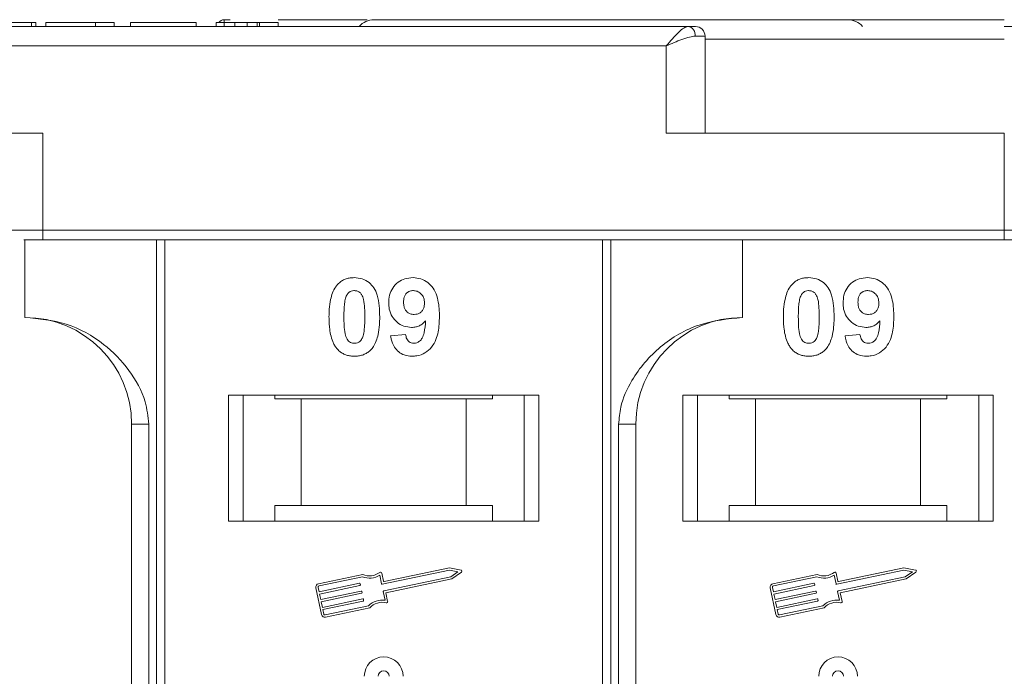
# Model space of a CAD drawing. Header units: millimetres. Extents: x 2098 to 3561, y 550 to 1583.
# Tile 20 of 84: x 2821 to 2872, y 862 to 896. Entities that reach past the tile are written whole.
import ezdxf

# ---------------------------------------------------------------- set-up
doc = ezdxf.new("R2010")
doc.units = ezdxf.units.MM

msp = doc.modelspace()

# ---------------------------------------------------------------- linework, layer by layer
at = {"color": 7, "linetype": 'Continuous', "lineweight": 15}
for p, q in [((2831.859, 895.7), (2831.555, 895.7)), ((2831.555, 895.7), (2831.555, 895.7)), ((2855.465, 895.35), (2804.776, 895.35)), ((2821.617, 895.35), (2821.617, 895.55)), ((2821.84, 895.55), (2821.84, 895.35)), ((2831.205, 895.35), (2821.84, 895.35)), ((2822.353, 895.55), (2822.353, 895.35)), ((2822.353, 895.55), (2824.917, 895.55)), ((2824.917, 895.55), (2824.917, 895.35)), ((2824.917, 895.55), (2825.878, 895.55)), ((2825.878, 895.55), (2825.878, 895.35)), ((2826.712, 895.55), (2830.109, 895.55)), ((2826.712, 895.55), (2826.712, 895.35)), ((2830.109, 895.55), (2830.109, 895.35)), ((2831.135, 895.55), (2831.135, 895.35)), ((2831.135, 895.55), (2832.096, 895.55)), ((2832.096, 895.35), (2832.096, 895.55)), ((2832.733, 895.35), (2832.733, 895.55)), ((2833.248, 895.35), (2833.248, 895.55)), ((2833.378, 895.35), (2833.378, 895.55)), ((2833.378, 895.55), (2834.34, 895.55)), ((2834.34, 895.55), (2834.34, 895.35)), ((2898.205, 895.35), (2871.776, 895.35)), ((2856.347, 894.85), (2855.838, 894.85)), ((2856.347, 889.85), (2856.347, 894.85)), ((2871.776, 894.7), (2856.347, 894.7)), ((2804.776, 894.35), (2854.347, 894.35)), ((2854.347, 894.35), (2854.347, 889.85)), ((2822.204, 889.85), (2804.776, 889.85)), ((2822.204, 884.85), (2822.204, 889.85)), ((2854.347, 889.85), (2871.776, 889.85)), ((2871.776, 889.85), (2871.776, 884.85)), ((2822.204, 884.85), (2820.204, 884.85)), ((2871.776, 884.85), (2822.204, 884.85)), ((2822.204, 884.85), (2822.204, 884.35)), ((2871.776, 884.85), (2871.776, 884.35)), ((2890.339, 884.85), (2871.776, 884.85)), ((2821.276, 884.35), (2821.276, 880.35)), ((2822.204, 884.35), (2871.776, 884.35)), ((2828.069, 884.35), (2828.069, 846.85)), ((2828.488, 846.85), (2828.488, 884.35)), ((2851.064, 884.35), (2851.064, 846.85)), ((2851.483, 846.85), (2851.483, 884.35)), ((2858.276, 880.35), (2858.276, 884.35)), ((2840.135, 879.394), (2840.904, 879.479)), ((2863.564, 879.394), (2864.334, 879.479)), ((2847.776, 876.35), (2831.776, 876.35)), ((2831.776, 876.35), (2831.776, 869.85)), ((2832.526, 869.85), (2832.526, 876.35)), ((2834.162, 876.15), (2834.162, 876.35)), ((2845.39, 876.35), (2845.39, 876.15)), ((2847.026, 876.35), (2847.026, 869.85)), ((2847.776, 869.85), (2847.776, 876.35)), ((2871.205, 876.35), (2855.205, 876.35)), ((2855.205, 876.35), (2855.205, 869.85)), ((2855.955, 869.85), (2855.955, 876.35)), ((2857.592, 876.15), (2857.592, 876.35)), ((2868.819, 876.35), (2868.819, 876.15)), ((2870.455, 876.35), (2870.455, 869.85)), ((2871.205, 869.85), (2871.205, 876.35)), ((2834.162, 876.15), (2835.526, 876.15)), ((2835.526, 876.15), (2835.526, 870.65)), ((2844.026, 876.15), (2835.526, 876.15)), ((2844.026, 870.65), (2844.026, 876.15)), ((2844.026, 876.15), (2845.39, 876.15)), ((2857.592, 876.15), (2858.955, 876.15)), ((2858.955, 876.15), (2858.955, 870.65)), ((2867.455, 876.15), (2858.955, 876.15)), ((2867.455, 870.65), (2867.455, 876.15)), ((2867.455, 876.15), (2868.819, 876.15)), ((2826.776, 874.85), (2827.661, 874.85)), ((2826.776, 874.85), (2826.776, 846.85)), ((2827.661, 846.85), (2827.661, 874.85)), ((2851.891, 874.85), (2851.891, 846.85)), ((2852.776, 874.85), (2851.891, 874.85)), ((2852.776, 846.85), (2852.776, 874.85)), ((2834.162, 870.65), (2834.162, 869.85)), ((2835.526, 870.65), (2834.162, 870.65)), ((2844.026, 870.65), (2835.526, 870.65)), ((2845.39, 870.65), (2844.026, 870.65)), ((2845.39, 869.85), (2845.39, 870.65)), ((2858.955, 870.65), (2857.592, 870.65)), ((2857.592, 870.65), (2857.592, 869.85)), ((2867.455, 870.65), (2858.955, 870.65)), ((2868.819, 870.65), (2867.455, 870.65)), ((2868.819, 869.85), (2868.819, 870.65)), ((2831.776, 869.85), (2847.776, 869.85)), ((2855.205, 869.85), (2871.205, 869.85)), ((2839.759, 866.758), (2839.671, 867.174)), ((2843.164, 867.328), (2839.703, 866.596)), ((2843.164, 867.447), (2839.794, 866.736)), ((2843.765, 867.33), (2843.164, 867.447)), ((2843.606, 867.241), (2843.164, 867.328)), ((2843.237, 866.983), (2843.606, 867.241)), ((2843.285, 866.873), (2843.787, 867.224)), ((2863.188, 866.758), (2863.101, 867.174)), ((2866.594, 867.328), (2863.133, 866.596)), ((2866.593, 867.447), (2863.223, 866.736)), ((2867.194, 867.33), (2866.593, 867.447)), ((2867.036, 867.241), (2866.594, 867.328)), ((2866.667, 866.983), (2867.036, 867.241)), ((2866.714, 866.873), (2867.216, 867.224)), ((2838.694, 867.103), (2836.415, 866.622)), ((2838.682, 866.981), (2836.44, 866.507)), ((2836.443, 866.208), (2838.525, 866.648)), ((2839.668, 866.619), (2839.574, 867.063)), ((2839.776, 866.252), (2843.237, 866.983)), ((2839.886, 866.155), (2843.285, 866.873)), ((2862.123, 867.103), (2859.845, 866.622)), ((2862.112, 866.981), (2859.869, 866.507)), ((2859.872, 866.208), (2861.955, 866.648)), ((2863.098, 866.619), (2863.004, 867.063)), ((2863.205, 866.252), (2866.667, 866.983)), ((2863.316, 866.155), (2866.714, 866.873)), ((2836.279, 866.413), (2836.571, 865.034)), ((2836.394, 866.437), (2836.443, 866.208)), ((2838.55, 866.533), (2836.467, 866.093)), ((2836.528, 865.805), (2838.61, 866.245)), ((2838.635, 866.131), (2836.552, 865.691)), ((2838.56, 866.625), (2838.572, 866.567)), ((2838.645, 866.223), (2838.657, 866.165)), ((2839.847, 865.773), (2839.753, 866.217)), ((2839.98, 865.71), (2839.886, 866.155)), ((2859.709, 866.413), (2860, 865.034)), ((2859.824, 866.437), (2859.872, 866.208)), ((2861.979, 866.533), (2859.897, 866.093)), ((2859.957, 865.805), (2862.04, 866.245)), ((2862.064, 866.131), (2859.982, 865.691)), ((2861.99, 866.625), (2862.002, 866.567)), ((2862.075, 866.223), (2862.087, 866.165)), ((2863.277, 865.773), (2863.183, 866.217)), ((2863.41, 865.71), (2863.316, 866.155)), ((2836.467, 866.093), (2836.528, 865.805)), ((2836.552, 865.691), (2836.613, 865.403)), ((2836.613, 865.403), (2838.695, 865.843)), ((2838.72, 865.728), (2836.637, 865.288)), ((2838.73, 865.821), (2838.742, 865.763)), ((2859.897, 866.093), (2859.957, 865.805)), ((2859.982, 865.691), (2860.042, 865.403)), ((2860.042, 865.403), (2862.125, 865.843)), ((2862.149, 865.728), (2860.067, 865.288)), ((2862.16, 865.821), (2862.172, 865.763)), ((2836.637, 865.288), (2836.686, 865.059)), ((2836.755, 865.013), (2838.998, 865.487)), ((2836.779, 864.898), (2839.058, 865.38)), ((2860.067, 865.288), (2860.115, 865.059)), ((2860.185, 865.013), (2862.427, 865.487)), ((2860.209, 864.898), (2862.487, 865.38))]:
    msp.add_line(p, q, dxfattribs=at)
for centre, radius, start, end in [((2831.555, 895.35), 0.35, 89.9982, 145.1492), ((2839.276, 894.7), 1, 90, 139.4584), ((2863.705, 894.7), 1, 40.5416, 90), ((2855.391, 894.906), 0.451, 352.9187, 80.4798), ((2855.847, 894.85), 0.5, 0, 90), ((2821.276, 874.85), 5.5, 0, 90), ((2858.276, 874.85), 5.5, 90, 180), ((2839.047, 867.901), 0.873, 246.112, 307.4447), ((2839.614, 867.162), 0.0587, 11.9297, 127.4447), ((2843.753, 867.272), 0.0587, 304.9512, 78.9082), ((2862.477, 867.901), 0.873, 246.112, 307.4447), ((2863.043, 867.162), 0.0587, 11.9297, 127.4447), ((2867.183, 867.272), 0.0587, 304.9512, 78.9082), ((2838.531, 866.619), 0.0294, 11.9297, 101.9297), ((2839.047, 867.901), 0.99, 248.3704, 302.1664), ((2839.788, 866.764), 0.0294, 191.9297, 281.9297), ((2861.961, 866.619), 0.0294, 11.9297, 101.9297), ((2862.477, 867.901), 0.99, 248.3704, 302.1664), ((2863.217, 866.764), 0.0294, 191.9297, 281.9297), ((2836.452, 866.45), 0.176, 101.9297, 191.9297), ((2836.452, 866.45), 0.0587, 101.9297, 191.9297), ((2838.544, 866.561), 0.0294, 281.9297, 11.9297), ((2838.616, 866.217), 0.0294, 11.9297, 101.9297), ((2838.629, 866.159), 0.0294, 281.9297, 11.9297), ((2839.697, 866.625), 0.0294, 191.9297, 281.9297), ((2839.782, 866.223), 0.0294, 101.9297, 191.9297), ((2859.881, 866.45), 0.176, 101.9297, 191.9297), ((2859.881, 866.45), 0.0587, 101.9297, 191.9297), ((2861.973, 866.561), 0.0294, 281.9297, 11.9297), ((2862.046, 866.217), 0.0294, 11.9297, 101.9297), ((2862.058, 866.159), 0.0294, 281.9297, 11.9297), ((2863.126, 866.625), 0.0294, 191.9297, 281.9297), ((2863.211, 866.223), 0.0294, 101.9297, 191.9297), ((2838.701, 865.815), 0.0294, 11.9297, 101.9297), ((2838.714, 865.757), 0.0294, 281.9297, 11.9297), ((2839.704, 864.793), 0.99, 81.693, 135.489), ((2839.704, 864.793), 0.873, 76.4147, 137.7474), ((2839.923, 865.698), 0.0587, 256.4147, 11.9297), ((2862.131, 865.815), 0.0294, 11.9297, 101.9297), ((2862.143, 865.757), 0.0294, 281.9297, 11.9297), ((2863.133, 864.793), 0.99, 81.693, 135.489), ((2863.133, 864.793), 0.873, 76.4147, 137.7474), ((2863.352, 865.698), 0.0587, 256.4147, 11.9297), ((2836.743, 865.071), 0.176, 191.9297, 281.9297), ((2836.743, 865.071), 0.0587, 191.9297, 281.9297), ((2860.173, 865.071), 0.176, 191.9297, 281.9297), ((2860.173, 865.071), 0.0587, 191.9297, 281.9297), ((2839.776, 861.85), 1, 0, 180), ((2863.205, 861.85), 1, 0, 180), ((2839.776, 861.85), 0.285, 0, 180), ((2863.205, 861.85), 0.285, 0, 180)]:
    msp.add_arc(centre, radius, start, end, dxfattribs=at)
for points, knots in [([(2831.555, 895.7), (2831.556, 895.693), (2831.556, 895.68), (2831.555, 895.576), (2831.555, 895.464), (2831.548, 895.368), (2831.547, 895.35)], [0, 0, 0, 0, 0.316913, 0.576202, 0.920428, 1, 1, 1, 1]), ([(2838.926, 895.7), (2837.785, 895.7), (2836.273, 895.7), (2834.722, 895.7), (2834.34, 895.7)], [0, 0, 0, 0, 0.753822, 1, 1, 1, 1]), ([(2871.776, 895.7), (2870.455, 895.7), (2867.771, 895.7), (2863.749, 895.7), (2860.071, 895.7), (2856.8, 895.7), (2853.941, 895.7), (2851.247, 895.7), (2847.926, 895.7), (2845.101, 895.7), (2842.869, 895.7), (2841.378, 895.7), (2840.197, 895.7), (2839.417, 895.7), (2839.322, 895.7), (2839.276, 895.7)], [0, 0, 0, 0, 0.077646, 0.157699, 0.239994, 0.304338, 0.368672, 0.434385, 0.500088, 0.631328, 0.695673, 0.760006, 0.84231, 0.922361, 1, 1, 1, 1]), ([(2821.617, 895.55), (2821.557, 895.55), (2821.437, 895.55), (2821.12, 895.55), (2820.799, 895.55), (2820.558, 895.55), (2820.529, 895.55)], [0, 0, 0, 0, 0.250896, 0.502166, 0.940512, 1, 1, 1, 1]), ([(2821.84, 895.55), (2821.839, 895.55), (2821.839, 895.55), (2821.824, 895.55), (2821.799, 895.55), (2821.758, 895.55), (2821.701, 895.55), (2821.645, 895.55), (2821.617, 895.55)], [0, 0, 0, 0, 0.15395, 0.308181, 0.478699, 0.649961, 0.824203, 1, 1, 1, 1]), ([(2832.733, 895.55), (2832.646, 895.55), (2832.507, 895.55), (2832.332, 895.55), (2832.212, 895.55), (2832.102, 895.55), (2832.099, 895.55), (2832.096, 895.55)], [0, 0, 0, 0, 0.189329, 0.302222, 0.415612, 0.548732, 1, 1, 1, 1]), ([(2833.248, 895.55), (2833.208, 895.55), (2833.132, 895.55), (2832.962, 895.55), (2832.827, 895.55), (2832.75, 895.55), (2832.733, 895.55)], [0, 0, 0, 0, 0.330398, 0.624767, 0.917361, 1, 1, 1, 1]), ([(2833.378, 895.55), (2833.377, 895.55), (2833.374, 895.55), (2833.364, 895.55), (2833.35, 895.55), (2833.329, 895.55), (2833.3, 895.55), (2833.266, 895.55), (2833.248, 895.55)], [0, 0, 0, 0, 0.155996, 0.312125, 0.480895, 0.650212, 0.823248, 1, 1, 1, 1]), ([(2854.347, 894.35), (2854.453, 894.473), (2854.665, 894.718), (2854.975, 895.048), (2855.254, 895.298), (2855.398, 895.334), (2855.465, 895.35)], [0, 0, 0, 0, 0.251131, 0.501805, 0.765641, 1, 1, 1, 1]), ([(2855.838, 894.85), (2855.743, 894.841), (2855.534, 894.819), (2855.035, 894.647), (2854.617, 894.467), (2854.347, 894.35)], [0, 0, 0, 0, 0.227063, 0.501587, 1, 1, 1, 1]), ([(2821.223, 884.35), (2821.243, 884.35), (2821.375, 884.35), (2821.721, 884.35), (2822.046, 884.35), (2822.204, 884.35)], [0, 0, 0, 0, 0.086648, 0.555949, 1, 1, 1, 1]), ([(2871.776, 884.35), (2873.117, 884.35), (2875.842, 884.35), (2879.925, 884.35), (2883.664, 884.35), (2886.973, 884.35), (2889.222, 884.35), (2890.386, 884.35), (2890.659, 884.35)], [0, 0, 0, 0, 0.199904, 0.406008, 0.617917, 0.783559, 0.949228, 1, 1, 1, 1]), ([(2837.351, 881.995), (2837.396, 882.046), (2837.486, 882.147), (2837.655, 882.263), (2837.843, 882.346), (2838.012, 882.384), (2838.154, 882.399), (2838.227, 882.401), (2838.263, 882.402)], [0, 0, 0, 0, 0.193776, 0.3936, 0.587864, 0.788908, 0.894169, 1, 1, 1, 1]), ([(2838.263, 882.402), (2838.398, 882.391), (2838.67, 882.371), (2839.023, 882.173), (2839.294, 881.879), (2839.546, 881.279), (2839.56, 880.756), (2839.571, 880.37)], [0, 0, 0, 0, 0.147566, 0.296688, 0.431278, 0.580404, 1, 1, 1, 1]), ([(2840.032, 881.097), (2840.04, 881.232), (2840.055, 881.502), (2840.223, 881.881), (2840.502, 882.177), (2840.873, 882.372), (2841.148, 882.391), (2841.29, 882.402)], [0, 0, 0, 0, 0.197927, 0.397728, 0.597413, 0.790584, 1, 1, 1, 1]), ([(2841.29, 882.402), (2841.426, 882.391), (2841.697, 882.37), (2842.058, 882.167), (2842.349, 881.862), (2842.589, 881.327), (2842.643, 880.818), (2842.647, 880.463), (2842.648, 880.404)], [0, 0, 0, 0, 0.148288, 0.297745, 0.443713, 0.607791, 0.934708, 1, 1, 1, 1]), ([(2860.781, 881.995), (2860.825, 882.046), (2860.915, 882.147), (2861.084, 882.263), (2861.273, 882.346), (2861.442, 882.384), (2861.583, 882.399), (2861.656, 882.401), (2861.693, 882.402)], [0, 0, 0, 0, 0.193776, 0.3936, 0.587864, 0.788908, 0.894169, 1, 1, 1, 1]), ([(2861.693, 882.402), (2861.828, 882.391), (2862.1, 882.371), (2862.452, 882.173), (2862.723, 881.879), (2862.975, 881.279), (2862.99, 880.756), (2863, 880.37)], [0, 0, 0, 0, 0.147566, 0.296688, 0.431278, 0.580404, 1, 1, 1, 1]), ([(2863.462, 881.097), (2863.469, 881.232), (2863.485, 881.502), (2863.652, 881.881), (2863.932, 882.177), (2864.303, 882.372), (2864.577, 882.391), (2864.72, 882.402)], [0, 0, 0, 0, 0.197927, 0.397728, 0.597413, 0.790584, 1, 1, 1, 1]), ([(2864.72, 882.402), (2864.855, 882.391), (2865.127, 882.37), (2865.487, 882.167), (2865.779, 881.862), (2866.018, 881.327), (2866.073, 880.818), (2866.077, 880.463), (2866.077, 880.404)], [0, 0, 0, 0, 0.148288, 0.297745, 0.443713, 0.607791, 0.934708, 1, 1, 1, 1]), ([(2836.955, 880.378), (2836.958, 880.511), (2836.963, 880.814), (2837.035, 881.344), (2837.175, 881.766), (2837.334, 881.973), (2837.351, 881.995)], [0, 0, 0, 0, 0.2367308, 0.5375555, 0.9496679, 1, 1, 1, 1]), ([(2860.385, 880.378), (2860.387, 880.511), (2860.392, 880.814), (2860.464, 881.344), (2860.605, 881.766), (2860.763, 881.973), (2860.781, 881.995)], [0, 0, 0, 0, 0.236731, 0.537555, 0.949668, 1, 1, 1, 1]), ([(2837.81, 881.342), (2837.834, 881.412), (2837.872, 881.524), (2837.98, 881.649), (2838.104, 881.716), (2838.203, 881.732), (2838.257, 881.735), (2838.263, 881.735)], [0, 0, 0, 0, 0.334804, 0.542561, 0.750382, 0.970721, 1, 1, 1, 1]), ([(2838.263, 881.735), (2838.32, 881.729), (2838.422, 881.72), (2838.554, 881.643), (2838.667, 881.495), (2838.763, 881.221), (2838.797, 880.829), (2838.8, 880.529), (2838.802, 880.378)], [0, 0, 0, 0, 0.104614, 0.188814, 0.273512, 0.444127, 0.719481, 1, 1, 1, 1]), ([(2840.802, 881.136), (2840.806, 881.223), (2840.812, 881.361), (2840.887, 881.54), (2840.996, 881.648), (2841.139, 881.722), (2841.246, 881.73), (2841.306, 881.735)], [0, 0, 0, 0, 0.29132, 0.465539, 0.641632, 0.798664, 1, 1, 1, 1]), ([(2841.306, 881.735), (2841.373, 881.728), (2841.51, 881.714), (2841.684, 881.597), (2841.813, 881.439), (2841.87, 881.256), (2841.876, 881.135), (2841.878, 881.08)], [0, 0, 0, 0, 0.207955, 0.420406, 0.62732, 0.827707, 1, 1, 1, 1]), ([(2861.24, 881.342), (2861.263, 881.412), (2861.301, 881.524), (2861.41, 881.649), (2861.533, 881.716), (2861.632, 881.732), (2861.686, 881.735), (2861.693, 881.735)], [0, 0, 0, 0, 0.334804, 0.542561, 0.750382, 0.970721, 1, 1, 1, 1]), ([(2861.693, 881.735), (2861.749, 881.729), (2861.852, 881.72), (2861.983, 881.643), (2862.096, 881.495), (2862.192, 881.221), (2862.226, 880.829), (2862.229, 880.529), (2862.231, 880.378)], [0, 0, 0, 0, 0.104614, 0.188814, 0.273512, 0.444127, 0.719481, 1, 1, 1, 1]), ([(2864.231, 881.136), (2864.235, 881.223), (2864.242, 881.361), (2864.316, 881.54), (2864.425, 881.648), (2864.568, 881.722), (2864.675, 881.73), (2864.735, 881.735)], [0, 0, 0, 0, 0.29132, 0.465539, 0.641632, 0.798664, 1, 1, 1, 1]), ([(2864.735, 881.735), (2864.803, 881.728), (2864.94, 881.714), (2865.114, 881.597), (2865.242, 881.439), (2865.3, 881.256), (2865.305, 881.135), (2865.308, 881.08)], [0, 0, 0, 0, 0.207955, 0.420406, 0.62732, 0.827707, 1, 1, 1, 1]), ([(2837.725, 880.378), (2837.725, 880.444), (2837.726, 880.578), (2837.732, 880.758), (2837.742, 880.919), (2837.756, 881.061), (2837.775, 881.203), (2837.798, 881.296), (2837.81, 881.342)], [0, 0, 0, 0, 0.2059417, 0.4119594, 0.558149, 0.7045024, 0.8518015, 1, 1, 1, 1]), ([(2841.214, 879.838), (2841.079, 879.85), (2840.806, 879.875), (2840.456, 880.091), (2840.188, 880.397), (2840.05, 880.751), (2840.038, 880.993), (2840.032, 881.097)], [0, 0, 0, 0, 0.210189, 0.421773, 0.623603, 0.837034, 1, 1, 1, 1]), ([(2841.344, 880.504), (2841.276, 880.51), (2841.151, 880.521), (2840.987, 880.615), (2840.876, 880.746), (2840.811, 880.927), (2840.805, 881.058), (2840.802, 881.136)], [0, 0, 0, 0, 0.213937, 0.398075, 0.583091, 0.751666, 1, 1, 1, 1]), ([(2841.878, 881.08), (2841.874, 881), (2841.866, 880.867), (2841.78, 880.698), (2841.659, 880.589), (2841.51, 880.515), (2841.399, 880.508), (2841.344, 880.504)], [0, 0, 0, 0, 0.2673945, 0.4472142, 0.6271221, 0.8130653, 1, 1, 1, 1]), ([(2861.154, 880.378), (2861.155, 880.444), (2861.156, 880.578), (2861.161, 880.758), (2861.171, 880.919), (2861.186, 881.061), (2861.204, 881.203), (2861.228, 881.296), (2861.24, 881.342)], [0, 0, 0, 0, 0.205942, 0.411959, 0.558149, 0.704502, 0.851801, 1, 1, 1, 1]), ([(2864.644, 879.838), (2864.508, 879.85), (2864.236, 879.875), (2863.885, 880.091), (2863.618, 880.397), (2863.479, 880.751), (2863.467, 880.993), (2863.462, 881.097)], [0, 0, 0, 0, 0.210189, 0.421773, 0.623603, 0.837034, 1, 1, 1, 1]), ([(2864.773, 880.504), (2864.706, 880.51), (2864.58, 880.521), (2864.417, 880.615), (2864.305, 880.746), (2864.24, 880.927), (2864.234, 881.058), (2864.231, 881.136)], [0, 0, 0, 0, 0.213937, 0.398075, 0.583091, 0.751666, 1, 1, 1, 1]), ([(2865.308, 881.08), (2865.303, 881), (2865.296, 880.867), (2865.209, 880.698), (2865.089, 880.589), (2864.939, 880.515), (2864.829, 880.508), (2864.773, 880.504)], [0, 0, 0, 0, 0.2673945, 0.4472142, 0.6271221, 0.8130653, 1, 1, 1, 1]), ([(2827.661, 874.85), (2827.618, 875.241), (2827.506, 876.24), (2826.683, 877.694), (2825.313, 879.107), (2823.448, 880.143), (2821.997, 880.282), (2821.276, 880.35)], [0, 0, 0, 0, 0.125713, 0.321276, 0.524466, 0.763484, 1, 1, 1, 1]), ([(2837.348, 878.761), (2837.309, 878.816), (2837.229, 878.925), (2837.121, 879.162), (2837.031, 879.47), (2836.981, 879.807), (2836.959, 880.111), (2836.957, 880.289), (2836.955, 880.378)], [0, 0, 0, 0, 0.118441, 0.239346, 0.459593, 0.684925, 0.84224, 1, 1, 1, 1]), ([(2838.263, 879.017), (2838.195, 879.025), (2838.085, 879.038), (2837.956, 879.126), (2837.852, 879.279), (2837.759, 879.554), (2837.731, 879.944), (2837.727, 880.232), (2837.725, 880.378)], [0, 0, 0, 0, 0.12537, 0.20229, 0.279179, 0.464758, 0.730582, 1, 1, 1, 1]), ([(2838.802, 880.378), (2838.801, 880.311), (2838.8, 880.178), (2838.794, 879.997), (2838.784, 879.835), (2838.77, 879.693), (2838.752, 879.55), (2838.728, 879.456), (2838.716, 879.41)], [0, 0, 0, 0, 0.20527, 0.410616, 0.55715, 0.703844, 0.851471, 1, 1, 1, 1]), ([(2839.571, 880.37), (2839.568, 880.236), (2839.563, 879.933), (2839.493, 879.414), (2839.354, 878.994), (2839.198, 878.787), (2839.175, 878.757)], [0, 0, 0, 0, 0.237281, 0.538591, 0.932677, 1, 1, 1, 1]), ([(2842.648, 880.404), (2842.645, 880.271), (2842.636, 879.869), (2842.545, 879.314), (2842.267, 878.805), (2841.92, 878.503), (2841.551, 878.365), (2841.317, 878.354), (2841.233, 878.35)], [0, 0, 0, 0, 0.142337, 0.429127, 0.589943, 0.751205, 0.909895, 1, 1, 1, 1]), ([(2858.276, 880.35), (2857.516, 880.274), (2855.996, 880.121), (2853.974, 878.931), (2852.642, 877.381), (2851.982, 875.937), (2851.915, 875.144), (2851.891, 874.85)], [0, 0, 0, 0, 0.249096, 0.498243, 0.745205, 0.90541, 1, 1, 1, 1]), ([(2860.777, 878.761), (2860.738, 878.816), (2860.659, 878.925), (2860.551, 879.162), (2860.46, 879.47), (2860.411, 879.807), (2860.388, 880.111), (2860.386, 880.289), (2860.385, 880.378)], [0, 0, 0, 0, 0.1184406, 0.2393457, 0.4595932, 0.6849248, 0.8422399, 1, 1, 1, 1]), ([(2861.693, 879.017), (2861.624, 879.025), (2861.514, 879.038), (2861.386, 879.126), (2861.281, 879.279), (2861.189, 879.554), (2861.16, 879.944), (2861.156, 880.232), (2861.154, 880.378)], [0, 0, 0, 0, 0.12537, 0.20229, 0.279179, 0.464758, 0.730582, 1, 1, 1, 1]), ([(2862.231, 880.378), (2862.23, 880.311), (2862.23, 880.178), (2862.224, 879.997), (2862.214, 879.835), (2862.2, 879.693), (2862.181, 879.55), (2862.157, 879.456), (2862.145, 879.41)], [0, 0, 0, 0, 0.20527, 0.410616, 0.55715, 0.703844, 0.851471, 1, 1, 1, 1]), ([(2863, 880.37), (2862.998, 880.236), (2862.993, 879.933), (2862.922, 879.414), (2862.784, 878.994), (2862.627, 878.787), (2862.604, 878.757)], [0, 0, 0, 0, 0.237281, 0.538591, 0.932677, 1, 1, 1, 1]), ([(2866.077, 880.404), (2866.074, 880.271), (2866.066, 879.869), (2865.975, 879.314), (2865.697, 878.805), (2865.35, 878.503), (2864.98, 878.365), (2864.747, 878.354), (2864.662, 878.35)], [0, 0, 0, 0, 0.142337, 0.429127, 0.589943, 0.751205, 0.909895, 1, 1, 1, 1]), ([(2841.937, 880.172), (2841.891, 880.124), (2841.797, 880.025), (2841.65, 879.936), (2841.523, 879.884), (2841.424, 879.857), (2841.321, 879.841), (2841.25, 879.839), (2841.214, 879.838)], [0, 0, 0, 0, 0.243491, 0.496266, 0.61821, 0.741704, 0.870158, 1, 1, 1, 1]), ([(2841.331, 879.017), (2841.385, 879.023), (2841.493, 879.033), (2841.645, 879.132), (2841.786, 879.302), (2841.896, 879.664), (2841.92, 879.965), (2841.937, 880.172)], [0, 0, 0, 0, 0.112015, 0.224355, 0.367768, 0.565827, 1, 1, 1, 1]), ([(2865.366, 880.172), (2865.32, 880.124), (2865.226, 880.025), (2865.079, 879.936), (2864.953, 879.884), (2864.854, 879.857), (2864.75, 879.841), (2864.679, 879.839), (2864.644, 879.838)], [0, 0, 0, 0, 0.243491, 0.496266, 0.61821, 0.741704, 0.870158, 1, 1, 1, 1]), ([(2864.761, 879.017), (2864.815, 879.023), (2864.923, 879.033), (2865.075, 879.132), (2865.216, 879.302), (2865.325, 879.664), (2865.35, 879.965), (2865.366, 880.172)], [0, 0, 0, 0, 0.112015, 0.224355, 0.367768, 0.565827, 1, 1, 1, 1]), ([(2838.716, 879.41), (2838.692, 879.341), (2838.654, 879.229), (2838.547, 879.104), (2838.425, 879.038), (2838.326, 879.02), (2838.271, 879.017), (2838.263, 879.017)], [0, 0, 0, 0, 0.333678, 0.540413, 0.747264, 0.961209, 1, 1, 1, 1]), ([(2841.233, 878.35), (2841.097, 878.362), (2840.851, 878.382), (2840.537, 878.563), (2840.295, 878.844), (2840.18, 879.141), (2840.145, 879.34), (2840.135, 879.394)], [0, 0, 0, 0, 0.2427882, 0.4388655, 0.6348012, 0.9009361, 1, 1, 1, 1]), ([(2840.904, 879.479), (2840.918, 879.399), (2840.938, 879.276), (2841.028, 879.132), (2841.133, 879.054), (2841.24, 879.021), (2841.306, 879.018), (2841.331, 879.017)], [0, 0, 0, 0, 0.3447142, 0.5290593, 0.7142089, 0.8921959, 1, 1, 1, 1]), ([(2862.145, 879.41), (2862.122, 879.341), (2862.084, 879.229), (2861.976, 879.104), (2861.855, 879.038), (2861.756, 879.02), (2861.701, 879.017), (2861.693, 879.017)], [0, 0, 0, 0, 0.333678, 0.540413, 0.747264, 0.961209, 1, 1, 1, 1]), ([(2864.662, 878.35), (2864.526, 878.362), (2864.281, 878.382), (2863.967, 878.563), (2863.724, 878.844), (2863.61, 879.141), (2863.574, 879.34), (2863.564, 879.394)], [0, 0, 0, 0, 0.2427882, 0.4388655, 0.6348012, 0.9009361, 1, 1, 1, 1]), ([(2864.334, 879.479), (2864.347, 879.399), (2864.368, 879.276), (2864.458, 879.132), (2864.562, 879.054), (2864.669, 879.021), (2864.736, 879.018), (2864.761, 879.017)], [0, 0, 0, 0, 0.3447142, 0.5290593, 0.7142089, 0.8921959, 1, 1, 1, 1]), ([(2838.263, 878.35), (2838.196, 878.353), (2838.062, 878.357), (2837.863, 878.401), (2837.673, 878.479), (2837.528, 878.577), (2837.421, 878.675), (2837.373, 878.733), (2837.348, 878.761)], [0, 0, 0, 0, 0.192635, 0.388697, 0.582015, 0.783044, 0.890959, 1, 1, 1, 1]), ([(2839.175, 878.757), (2839.131, 878.706), (2839.04, 878.605), (2838.872, 878.489), (2838.683, 878.406), (2838.514, 878.368), (2838.372, 878.353), (2838.299, 878.351), (2838.263, 878.35)], [0, 0, 0, 0, 0.193769, 0.393564, 0.587886, 0.789131, 0.894283, 1, 1, 1, 1]), ([(2861.693, 878.35), (2861.626, 878.353), (2861.491, 878.357), (2861.293, 878.401), (2861.103, 878.479), (2860.958, 878.577), (2860.851, 878.675), (2860.802, 878.733), (2860.777, 878.761)], [0, 0, 0, 0, 0.192635, 0.388697, 0.582015, 0.783044, 0.890959, 1, 1, 1, 1]), ([(2862.604, 878.757), (2862.56, 878.706), (2862.47, 878.605), (2862.301, 878.489), (2862.112, 878.406), (2861.943, 878.368), (2861.802, 878.353), (2861.729, 878.351), (2861.693, 878.35)], [0, 0, 0, 0, 0.193769, 0.393564, 0.587886, 0.789131, 0.894283, 1, 1, 1, 1])]:
    msp.add_open_spline(points, degree=3, knots=knots, dxfattribs=at)
msp.add_open_spline([(2855.465, 895.35), (2855.575, 895.35), (2855.795, 895.35), (2855.83, 895.35), (2855.847, 895.35)], degree=3, dxfattribs=at)

doc.saveas('drawing.dxf')
